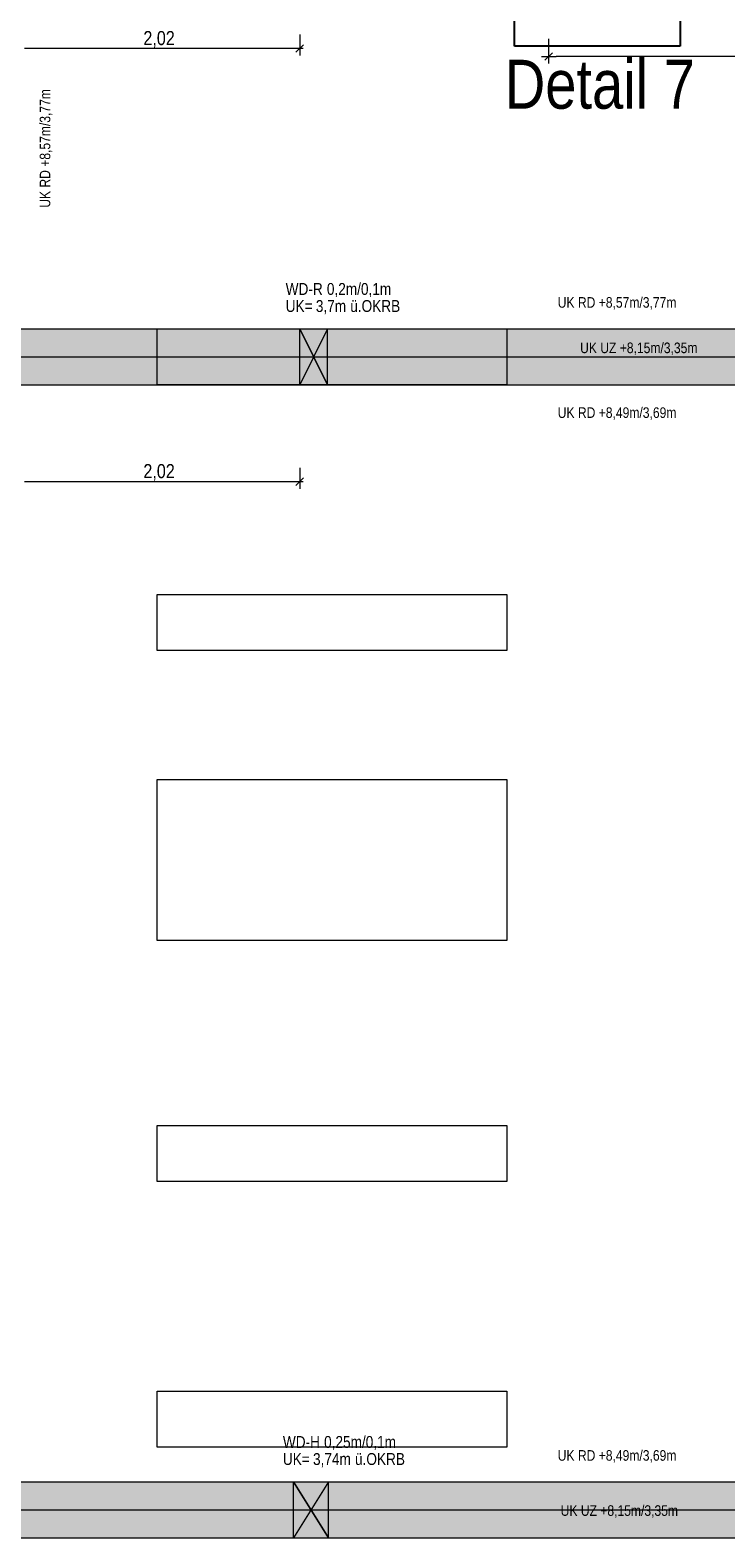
# Model space of a CAD drawing. Extents: x -620 to 300, y 62 to 1107.
# Tile 88 of 109: x -120 to -20, y 597 to 813. Entities that reach past the tile are written whole.
import ezdxf
from ezdxf.lldxf.tags import DXFTag

# ---------------------------------------------------------------- set-up
doc = ezdxf.new("R2010")
doc.units = 0
doc.layers.get('0').update_dxf_attribs({"lineweight": 35})
for name, color, linetype, lineweight, true_color in [('00_Beschriftung UZ', 3, 'Continuous', 13, 0x00ff00), ('30 -34 Innenwände- 11 Durchbruch', 4, 'Continuous', 9, 0x00ffff), ('30 -35 Decken- 1 Konstruktion-Träger- Stahlbeton', 7, 'grob-A06G9G5Q8I', 13, 0x33aa00), ('60- 61 allgemeine Ausstattung- 1 Möbel', 7, 'Continuous', 9, 0x00cccc), ('70 -76 Bemaßung- 2 Allgemein', 9, 'Continuous', 5, 0x808080), ('E_Leerrohr_Detailnummer', 1, 'Continuous', 25, 0xff0000)]:
    doc.layers.add(name, color=color, linetype=linetype, lineweight=lineweight, true_color=true_color)
doc.layers.add('70 -71 Achsen- 1 Gebäudeachsen', color=7, linetype='STRICHPUNKT2-A06G9G5P8I', lineweight=18)
doc.layers.add('iwb_Schraffur_Unterzug', color=7, linetype='Continuous', lineweight=5, true_color=0xffffcc, plot=False)
doc.styles.get("Standard").update_dxf_attribs({"font": 'ARIALN.TTF'})
tags = doc.linetypes.add('grob-A06G9G5Q8I', pattern=[14, 3, -8, 3]).pattern_tags.tags
tags[8:9] = [DXFTag(74, 4), DXFTag(75, 0), DXFTag(340, '0'), DXFTag(46, 0.0), DXFTag(50, 0.0), DXFTag(44, 0.0), DXFTag(45, 0.0)]
tags[6:7] = [DXFTag(74, 4), DXFTag(75, 0), DXFTag(340, '0'), DXFTag(46, 0.0), DXFTag(50, 0.0), DXFTag(44, 0.0), DXFTag(45, 0.0)]
tags[4:5] = [DXFTag(74, 4), DXFTag(75, 0), DXFTag(340, '0'), DXFTag(46, 0.0), DXFTag(50, 0.0), DXFTag(44, 0.0), DXFTag(45, 0.0)]
tags = doc.linetypes.add('STRICHPUNKT2-A06G9G5P8I', pattern=[12.7, 6.35, -3.175, 0, -3.175]).pattern_tags.tags
tags[10:11] = [DXFTag(74, 4), DXFTag(75, 0), DXFTag(340, '0'), DXFTag(46, 0.0), DXFTag(50, 0.0), DXFTag(44, 0.0), DXFTag(45, 0.0)]
tags[8:9] = [DXFTag(74, 4), DXFTag(75, 0), DXFTag(340, '0'), DXFTag(46, 0.0), DXFTag(50, 0.0), DXFTag(44, 0.0), DXFTag(45, 0.0)]
tags[6:7] = [DXFTag(74, 4), DXFTag(75, 0), DXFTag(340, '0'), DXFTag(46, 0.0), DXFTag(50, 0.0), DXFTag(44, 0.0), DXFTag(45, 0.0)]
tags[4:5] = [DXFTag(74, 4), DXFTag(75, 0), DXFTag(340, '0'), DXFTag(46, 0.0), DXFTag(50, 0.0), DXFTag(44, 0.0), DXFTag(45, 0.0)]

# ---------------------------------------------------------------- blocks, each defined once
blk = doc.blocks.new('Referenz-A06G9G5R8I')
at = {"layer": '30 -34 Innenwände- 11 Durchbruch', "color": 0, "linetype": 'Continuous', "ltscale": 0.13}
for p, q in [((-81.08, 761.93), (-81.08, 769.93)), ((-81.08, 769.93), (-77.08, 761.93)), ((-77.08, 769.93), (-81.08, 761.93)), ((-81.08, 769.93), (-77.08, 769.93)), ((-77.08, 769.93), (-81.08, 761.93)), ((-77.08, 761.93), (-81.08, 769.93)), ((-77.08, 761.93), (-77.08, 769.93)), ((-81.08, 761.93), (-77.08, 761.93)), ((-81.98, 596.93), (-81.98, 604.93)), ((-81.98, 604.93), (-76.98, 596.93)), ((-76.98, 604.93), (-81.98, 596.93)), ((-81.98, 604.93), (-76.98, 604.93)), ((-76.98, 604.93), (-81.98, 596.93)), ((-76.98, 596.93), (-81.98, 604.93)), ((-76.98, 596.93), (-76.98, 604.93)), ((-81.98, 596.93), (-76.98, 596.93))]:
    blk.add_line(p, q, dxfattribs=at)
at = {"layer": '30 -34 Innenwände- 11 Durchbruch', "color": 0, "lineweight": 0}
for points in [[(-81.08, 761.93), (-81.08, 769.93), (-79.08, 765.93)], [(-77.08, 761.93), (-79.08, 765.93), (-77.08, 769.93)], [(-81.98, 596.93), (-81.98, 604.93), (-79.48, 600.93)], [(-76.98, 596.93), (-79.48, 600.93), (-76.98, 604.93)]]:
    blk.add_solid(points, dxfattribs=at)
at = {"layer": '30 -35 Decken- 1 Konstruktion-Träger- Stahlbeton', "color": 0}
for p, q in [((-121.48, 769.93), (76.47, 769.93)), ((-121.48, 761.93), (76.47, 761.93))]:
    blk.add_line(p, q, dxfattribs=at)
at = {"layer": '30 -35 Decken- 1 Konstruktion-Träger- Stahlbeton', "color": 0, "linetype": 'STRICHPUNKT2-A06G9G5P8I', "ltscale": 0.13}
for p, q in [((-457.48, 604.93), (29.52, 604.93)), ((-457.48, 596.93), (29.52, 596.93))]:
    blk.add_line(p, q, dxfattribs=at)
at = {"layer": '60- 61 allgemeine Ausstattung- 1 Möbel', "color": 0, "linetype": 'Continuous', "ltscale": 0.13}
for p, q in [((-101.48, 769.93), (-51.48, 769.93)), ((-101.48, 761.93), (-101.48, 769.93)), ((-51.48, 769.93), (-51.48, 761.93)), ((-51.48, 761.93), (-101.48, 761.93)), ((-101.48, 731.93), (-51.48, 731.93)), ((-101.48, 723.93), (-101.48, 731.93)), ((-51.48, 731.93), (-51.48, 723.93)), ((-51.48, 723.93), (-101.48, 723.93)), ((-101.48, 705.43), (-51.48, 705.43)), ((-101.48, 682.43), (-101.48, 705.43)), ((-51.48, 705.43), (-51.48, 682.43)), ((-51.48, 682.43), (-101.48, 682.43)), ((-101.48, 655.93), (-51.48, 655.93)), ((-101.48, 647.93), (-101.48, 655.93)), ((-51.48, 655.93), (-51.48, 647.93)), ((-51.48, 647.93), (-101.48, 647.93)), ((-101.48, 617.93), (-51.48, 617.93)), ((-101.48, 609.93), (-101.48, 617.93)), ((-51.48, 617.93), (-51.48, 609.93)), ((-51.48, 609.93), (-101.48, 609.93))]:
    blk.add_line(p, q, dxfattribs=at)
at = {"layer": '70 -71 Achsen- 1 Gebäudeachsen', "color": 0, "linetype": 'STRICHPUNKT2-A06G9G5P8I', "ltscale": 0.18}
for p, q in [((-538.53, 765.93), (76.47, 765.93)), ((-538.53, 600.93), (76.47, 600.93))]:
    blk.add_line(p, q, dxfattribs=at)
at = {"layer": '70 -76 Bemaßung- 2 Allgemein', "color": 0, "linetype": 'Continuous', "ltscale": 0.13}
for p, q in [((-81.08, 812.05), (-81.08, 809.05)), ((-45.48, 811.43), (-45.48, 807.93)), ((-82.14, 810.05), (-120.42, 810.05)), ((-80.58, 810.05), (-82.14, 810.05)), ((-80.55, 810.58), (-81.61, 809.52)), ((-46.48, 808.93), (-44.42, 808.93)), ((34.46, 808.93), (-44.42, 808.93)), ((-81.08, 750.07), (-81.08, 747.07)), ((-82.14, 748.07), (-120.42, 748.07)), ((-80.58, 748.07), (-82.14, 748.07)), ((-80.55, 748.6), (-81.61, 747.54))]:
    blk.add_line(p, q, dxfattribs=at)
at = {"layer": '70 -76 Bemaßung- 2 Allgemein', "color": 0, "linetype": 'Continuous', "lineweight": 20, "ltscale": 0.2}
blk.add_line((-46.01, 808.4), (-44.95, 809.46), dxfattribs=at)
at = {"layer": '00_Beschriftung UZ', "color": 0, "linetype": 'ByBlock', "lineweight": 5, "ltscale": 0.13, "insert": (-118.25, 787.28), "char_height": 1.5103, "attachment_point": 1, "rotation": 90}
blk.add_mtext('{\\fArial Narrow;UK RD +8,57m/3,77m}', dxfattribs=at)
at = {"layer": '00_Beschriftung UZ', "color": 0, "linetype": 'ByBlock', "lineweight": 5, "ltscale": 0.13, "char_height": 1.5103, "attachment_point": 1}
for s, insert in [('{\\fArial Narrow;UK RD +8,57m/3,77m}', (-44.18, 774.48)), ('{\\fArial Narrow;UK UZ +8,15m/3,35m}', (-40.98, 767.98)), ('{\\fArial Narrow;UK RD +8,49m/3,69m}', (-44.18, 758.71)), ('{\\fArial Narrow;UK RD +8,49m/3,69m}', (-44.18, 609.48)), ('{\\fArial Narrow;UK UZ +8,15m/3,35m}', (-43.76, 601.59))]:
    blk.add_mtext(s, dxfattribs=dict(at, insert=insert))
at = {"layer": '30 -34 Innenwände- 11 Durchbruch', "color": 0, "linetype": 'Continuous', "ltscale": 0.13, "char_height": 1.7, "attachment_point": 1}
for s, insert in [('{\\fArial Narrow;WD-R}', (-83.08, 776.5)), ('{\\fArial Narrow;0,2m/0,1m}', (-77.19, 776.5)), ('{\\fArial Narrow;UK=}', (-83.08, 774.06)), ('{\\fArial Narrow;3,7m}', (-78.77, 774.06)), ('{\\fArial Narrow;ü.OKRB}', (-73.85, 774.06)), ('{\\fArial Narrow;WD-H}', (-83.48, 611.5)), ('{\\fArial Narrow;0,25m/0,1m}', (-77.59, 611.5)), ('{\\fArial Narrow;UK=}', (-83.48, 609.06)), ('{\\fArial Narrow;3,74m}', (-79.17, 609.06)), ('{\\fArial Narrow;ü.OKRB}', (-73.17, 609.06))]:
    blk.add_mtext(s, dxfattribs=dict(at, insert=insert))
at = {"layer": '70 -76 Bemaßung- 2 Allgemein', "color": 0, "linetype": 'Continuous', "ltscale": 0.13, "char_height": 2.0138, "attachment_point": 1}
for insert in [(-103.43, 812.56), (-103.43, 750.59)]:
    blk.add_mtext('{\\fArial Narrow;2,02}', dxfattribs=dict(at, insert=insert))
blk = doc.blocks.new('Referenz-A06G9G5T8I')
at = {"layer": 'iwb_Schraffur_Unterzug', "linetype": 'Continuous', "ltscale": 0.13}
for points in [[(-538.53, 769.93), (76.47, 769.93), (76.47, 769.41)], [(-538.53, 769.93), (76.47, 769.41), (-538.53, 768.71)], [(-538.53, 768.71), (76.47, 769.41), (76.47, 762.45)], [(-538.53, 768.71), (76.47, 762.45), (-538.53, 763.16)], [(-538.53, 763.16), (76.47, 762.45), (76.47, 761.93)], [(-538.53, 763.16), (76.47, 761.93), (-538.53, 761.93)], [(-538.53, 604.93), (76.47, 604.93), (-451.48, 604.93)], [(-451.48, 596.93), (-451.48, 604.93), (76.47, 604.93)], [(-451.48, 596.93), (76.47, 604.93), (76.47, 601.23)], [(-451.48, 596.93), (76.47, 601.23), (76.47, 596.93)]]:
    blk.add_solid(points, dxfattribs=at)
blk = doc.blocks.new('Polygon-A06G9G798I')
at = {"color": 0, "linetype": 'ByBlock', "lineweight": -2, "ltscale": 0.25}
for p, q in [((-50.38, 810.4), (-50.38, 827.52)), ((-50.38, 827.52), (-26.65, 827.52)), ((-26.65, 827.52), (-26.65, 810.4)), ((-26.65, 810.4), (-50.38, 810.4))]:
    blk.add_line(p, q, dxfattribs=at)
blk = doc.blocks.new('Einzeiliger Text-A06G9G7B8I')
at = {"color": 0, "lineweight": -2, "insert": (-51.75, 808.45), "char_height": 7, "attachment_point": 1}
blk.add_mtext('{\\fArial Narrow;Detail 7}', dxfattribs=at)

msp = doc.modelspace()

# ---------------------------------------------------------------- block references
at = {"color": 8, "lineweight": 25, "ltscale": 0.25, "true_color": 0x808080}
for name in ['Referenz-A06G9G5R8I', 'Referenz-A06G9G5T8I']:
    msp.add_blockref(name, (0, 0), dxfattribs=at)
at = {"layer": 'E_Leerrohr_Detailnummer', "ltscale": 0.25}
for name in ['Polygon-A06G9G798I', 'Einzeiliger Text-A06G9G7B8I']:
    msp.add_blockref(name, (0, 0), dxfattribs=at)

doc.saveas('drawing.dxf')
